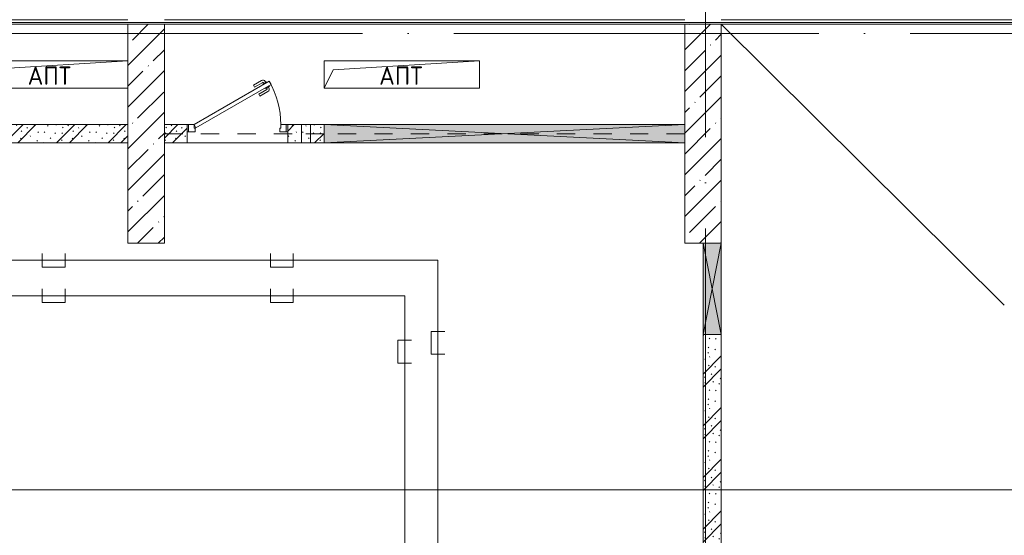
# Model space of a CAD drawing. Header units: millimetres. Extents: x -32229 to 169101, y -13689 to 125138.
# Tile 39 of 256: x -2375 to 8410, y 88551 to 94200. Entities that reach past the tile are written whole.
import ezdxf

# ---------------------------------------------------------------- set-up
doc = ezdxf.new("R2010")
doc.units = ezdxf.units.MM
doc.linetypes.add('3_ Штрих_ 1 х 1 мм', pattern=[400, 200, -200])
doc.linetypes.add('ADSK_Линия сетки', pattern=[5000, 4000, -500, 0, -500])
for name, color, linetype, lineweight in [('A-____-NOTE-TEXT', 5, 'Continuous', 18), ('A-DOOR-____-MCUT', 7, 'Continuous', 9), ('A-DOOR-____-OTLN', 7, 'Continuous', 18), ('A-DOOR-FRAM-MCUT', 7, 'Continuous', 9), ('A-FLOR-____-OTLN', 7, 'Continuous', 18), ('A-GENM-____-OTLN', 7, 'Continuous', 18), ('A-GLAZ-____-MCUT', 7, 'Continuous', 9), ('A-GLAZ-____-OTLN', 7, 'Continuous', 18), ('A-WALL-____-PATT', 7, 'Continuous', 40), ('I-WALL-____-MCUT', 7, 'Continuous', 40), ('M-EQPM-____-OTLN', 7, 'Continuous', 18), ('S-BEAM-____-OTLN', 7, 'Continuous', 18), ('S-COLS-____-MCUT', 7, 'Continuous', 40), ('S-COLS-____-OTLN', 7, 'Continuous', 18), ('S-GRID-____-OTLN', 7, 'Continuous', 9)]:
    doc.layers.add(name, color=color, linetype=linetype, lineweight=lineweight)
doc.layers.add('A-DETL-____-OTLN', color=7, linetype='Continuous', lineweight=9, true_color=0x00a600)
doc.styles.add('GOST Common', font='GOST_Common.ttf', dxfattribs={"height": 200})
pattern_1 = [(45, (0, 0), (-228.0985, 228.0985), []), (45, (228.1, 0), (-228.0985, 228.0985), [403.225, -80.645, 6.706, -73.939])]
pattern_2 = [(135, (300.56, 377.28), (-565.6854, 6e-14), [10, -790]), (135, (349.8, 474.73), (-565.6854, 6e-14), [10, -790]), (135, (423.93, 473.06), (-565.6854, 6e-14), [10, -790]), (135, (229.92, 447.9), (-565.6854, 6e-14), [10, -790]), (135, (155.08, 447.9), (-565.6854, 6e-14), [10, -790]), (135, (114.9, 369.03), (-565.6854, 6e-14), [10, -790]), (135, (132.43, 285.8), (-565.6854, 6e-14), [10, -790]), (135, (214.66, 322), (-565.6854, 6e-14), [10, -790]), (135, (198.16, 261.88), (-565.6854, 6e-14), [10, -790]), (135, (45.2, 272.9), (-565.6854, 6e-14), [10, -790]), (135, (42.32, 336.16), (-565.6854, 6e-14), [10, -790]), (135, (92.26, 192.24), (-565.6854, 6e-14), [10, -790]), (135, (7.07, 149.2), (-565.6854, 6e-14), [10, -790]), (135, (80.6, 95.1), (-565.6854, 6e-14), [10, -790]), (135, (79.53, 36.94), (-565.6854, 6e-14), [10, -790]), (135, (153.87, 74.56), (-565.6854, 6e-14), [10, -790]), (135, (228.35, 124.8), (-565.6854, 6e-14), [10, -790]), (135, (279.75, 180.4), (-565.6854, 6e-14), [10, -790]), (135, (282.9, 31.63), (-565.6854, 6e-14), [10, -790]), (135, (377.38, 53.45), (-565.6854, 6e-14), [10, -790]), (135, (352.28, 102.7), (-565.6854, 6e-14), [10, -790]), (135, (354.05, 0), (-565.6854, 6e-14), [10, -790]), (135, (553.23, 16.45), (-565.6854, 6e-14), [10, -790]), (135, (542.38, 63.45), (-565.6854, 6e-14), [10, -790]), (135, (536.58, 239.3), (-565.6854, 6e-14), [10, -790]), (135, (475.85, 203.9), (-565.6854, 6e-14), [10, -790]), (135, (475.85, 316.54), (-565.6854, 6e-14), [10, -790]), (135, (520.8, 408.7), (-565.6854, 6e-14), [10, -790]), (135, (551.1, 470.8), (-565.6854, 6e-14), [10, -790]), (135, (235.25, 537.93), (-565.6854, 6e-14), [10, -790]), (135, (407.25, 547.65), (-565.6854, 6e-14), [10, -790]), (135, (94.5, 558.6), (-565.6854, 6e-14), [10, -790]), (135, (46.4, 532.3), (-565.6854, 6e-14), [10, -790]), (135, (85.56, 465.04), (-565.6854, 6e-14), [10, -790]), (135, (355.53, 181.14), (-565.6854, 6e-14), [10, -790]), (135, (362.23, 243.6), (-565.6854, 6e-14), [10, -790]), (135, (413.45, 344.1), (-565.6854, 6e-14), [10, -790]), (135, (286.3, 273.25), (-565.6854, 6e-14), [10, -790]), (135, (423.02, 263.72), (-565.6854, 6e-14), [10, -790]), (135, (162.94, 190.2), (-565.6854, 6e-14), [10, -790]), (135, (470.25, 120.93), (-565.6854, 6e-14), [10, -790]), (135, (484.48, 9.78), (-565.6854, 6e-14), [10, -790]), (45, (0, 212.13), (-565.6854, 0), []), (45, (212.13, 0), (-565.6854, 0), []), (45, (353.55, 0), (-565.6854, 0), []), (45, (0, 353.55), (-565.6854, 0), [])]

# ---------------------------------------------------------------- blocks, each defined once
blk = doc.blocks.new('АР_Дверь однопольная - 1100х2100h_техн_ помещ_-4753889--01 ЭМ')
at = {"layer": 'A-DOOR-____-MCUT', "color": 253, "lineweight": 13, "true_color": 0xaaaaaa}
for p, q in [((348, 575), (-475, 100)), ((-455, 65), (368, 540)), ((368, 540), (348, 575)), ((-475, 100), (-455, 65))]:
    blk.add_line(p, q, dxfattribs=at)
at = {"layer": 'A-DOOR-____-OTLN', "color": 253, "lineweight": 5, "true_color": 0xaaaaaa}
for p, q in [((175, 533), (264, 585)), ((188, 512), (277, 563)), ((322, 569), (279, 544)), ((279, 544), (283, 538)), ((290, 551), (284, 561)), ((311, 563), (305, 574)), ((326, 563), (322, 569)), ((188, 512), (175, 533)), ((233, 434), (322, 485)), ((233, 434), (245, 412)), ((245, 412), (334, 463)), ((307, 496), (303, 503)), ((350, 521), (307, 496)), ((318, 502), (324, 492)), ((339, 515), (345, 504)), ((346, 528), (350, 521))]:
    blk.add_line(p, q, dxfattribs=at)
for centre, radius, start, end in [((279, 559), 30, 30, 120), ((279, 559), 4.99, 30, 120), ((-475, 100), 950, 360, 30), ((319, 489), 4.99, 300, 30), ((319, 489), 30, 300, 30)]:
    blk.add_arc(centre, radius, start, end, dxfattribs=at)
at = {"layer": 'A-DOOR-FRAM-MCUT', "color": 253, "lineweight": 13, "true_color": 0xaaaaaa}
for p, q in [((-535, 100), (-550, 100)), ((-535, 20), (-550, 20)), ((-475, 100), (-535, 100)), ((-535, 100), (-535, 20)), ((-535, 20), (-465, 20)), ((-475, 60), (-475, 100)), ((-465, 60), (-475, 60)), ((-465, 20), (-465, 60)), ((475, 60), (465, 60)), ((465, 60), (465, 20)), ((465, 20), (535, 20)), ((535, 100), (475, 100)), ((475, 100), (475, 60)), ((535, 20), (535, 100)), ((535, 100), (550, 100)), ((535, 20), (550, 20))]:
    blk.add_line(p, q, dxfattribs=at)
blk = doc.blocks.new('АР_Отверстие прямоугольное - ОВ-3105294--01 ЭМ')
at = {"layer": 'A-GLAZ-____-OTLN', "lineweight": 13, "true_color": 0xf0f0f0}
blk.add_hatch(color=7, dxfattribs=at).paths.add_polyline_path([(-375, -100), (625, -100), (625, 100), (-375, 100)])
at = {"layer": 'A-GLAZ-____-MCUT', "color": 253, "lineweight": 13, "true_color": 0xaaaaaa}
for p, q in [((-375, 100), (-375, -100)), ((625, 100), (625, -100))]:
    blk.add_line(p, q, dxfattribs=at)
at = {"layer": 'A-GLAZ-____-OTLN', "color": 253, "lineweight": 5, "true_color": 0xaaaaaa}
for p, q in [((625, 100), (-375, -100)), ((-375, 100), (625, -100))]:
    blk.add_line(p, q, dxfattribs=at)
at = {"layer": 'A-GLAZ-____-OTLN', "color": 253, "lineweight": 13, "true_color": 0xaaaaaa}
for p, q in [((625, 100), (-375, 100)), ((-375, 100), (-375, -100)), ((625, -100), (625, 100)), ((-375, -100), (625, -100))]:
    blk.add_line(p, q, dxfattribs=at)
blk = doc.blocks.new('АР_Канал вертикальный прямоугольный - АПТ-6400479--01 ЭМ')
at = {"layer": 'M-EQPM-____-OTLN', "color": 253, "lineweight": 13, "true_color": 0xaaaaaa}
for p, q in [((850, 150), (-850, 150)), ((-850, 150), (-850, -150)), ((-850, -150), (-850, 150)), ((-850, 150), (850, 150)), ((-750, 50), (850, 150)), ((850, -150), (850, 150)), ((850, 150), (850, -150)), ((-850, -150), (-750, 50)), ((-850, -150), (850, -150)), ((850, -150), (-850, -150))]:
    blk.add_line(p, q, dxfattribs=at)
blk = doc.blocks.new('АР-Заполнение деф_ шва - Д_ш_-4429952--01 ЭМ')
at = {"layer": 'A-GENM-____-OTLN', "color": 253, "lineweight": 13, "true_color": 0xaaaaaa}
for p, q in [((0, 25), (5950, 25)), ((0, -25), (3395, -25)), ((3395, -25), (3995, -25)), ((3995, -25), (5950, -25))]:
    blk.add_line(p, q, dxfattribs=at)
blk = doc.blocks.new('АР-Заполнение деф_ шва - Д_ш_-4317194--01 ЭМ')
at = {"layer": 'A-GENM-____-OTLN', "color": 253, "lineweight": 13, "true_color": 0xaaaaaa}
for p, q in [((0, 25), (5700, 25)), ((0, -25), (5700, -25))]:
    blk.add_line(p, q, dxfattribs=at)
blk = doc.blocks.new('АР-Заполнение деф_ шва - Д_ш_-4317092--01 ЭМ')
at = {"layer": 'A-GENM-____-OTLN', "color": 253, "lineweight": 13, "true_color": 0xaaaaaa}
for p, q in [((0, 25), (6375, 25)), ((0, -25), (6375, -25))]:
    blk.add_line(p, q, dxfattribs=at)
blk = doc.blocks.new('АР_Отверстие прямоугольное - ОВВ-4840358--01 ЭМ')
at = {"layer": 'A-GLAZ-____-OTLN', "lineweight": 13, "true_color": 0xf0f0f0}
blk.add_hatch(color=7, dxfattribs=at).paths.add_polyline_path([(-1850, 100), (-1850, -100), (2100, -100), (2100, 100), (-1464, 100)])
at = {"layer": 'A-GLAZ-____-MCUT', "color": 253, "lineweight": 13, "true_color": 0xaaaaaa}
for p, q in [((-1850, 100), (-1850, -100)), ((2100, 100), (2100, -100))]:
    blk.add_line(p, q, dxfattribs=at)
at = {"layer": 'A-GLAZ-____-OTLN', "color": 253, "lineweight": 5, "true_color": 0xaaaaaa}
for p, q in [((2100, 100), (-1850, -100)), ((-1850, 100), (2100, -100))]:
    blk.add_line(p, q, dxfattribs=at)
at = {"layer": 'A-GLAZ-____-OTLN', "color": 253, "lineweight": 13, "true_color": 0xaaaaaa}
for p, q in [((2100, 100), (-1850, 100)), ((-1850, 100), (-1850, -100)), ((2100, -100), (2100, 100)), ((-1850, -100), (2100, -100))]:
    blk.add_line(p, q, dxfattribs=at)
blk = doc.blocks.new('АР_Перемычка - 200_Уx2_75x5__Оп_250-0_75x5_-7326061--01 ЭМ')
at = {"layer": 'S-BEAM-____-OTLN', "color": 9, "linetype": '3_ Штрих_ 1 х 1 мм', "lineweight": 15, "true_color": 0xc4c4c4}
for p, q in [((-1975, 100), (-1975, -100)), ((2225, 100), (2225, -100)), ((-1975, 0), (1975, 0)), ((1975, 0), (2225, 0))]:
    blk.add_line(p, q, dxfattribs=at)
blk = doc.blocks.new('АР_Перемычка - 200_Уx2_75x5__250-250-V83--01 ЭМ')
at = {"layer": 'S-BEAM-____-OTLN', "color": 9, "linetype": '3_ Штрих_ 1 х 1 мм', "lineweight": 15, "true_color": 0xc4c4c4}
for p, q in [((-800, 100), (-800, -100)), ((800, 100), (800, -100)), ((-800, 0), (800, 0))]:
    blk.add_line(p, q, dxfattribs=at)
blk = doc.blocks.new('Наметкина 10_РД_АР_П_отсоединено_rvt-1--01 ЭМ')
at = {"layer": 'A-WALL-____-PATT', "lineweight": 5, "true_color": 0xaaaaaa}
h = blk.add_hatch(dxfattribs=at)
h.set_pattern_fill('FP_6', color=253, style=0, pattern_type=2)
h.set_pattern_definition(pattern_2)
h.paths.add_polyline_path([(-5507, 92850), (-1190, 92850), (-1190, 93050), (-7140, 93050), (-7140, 92850), (-6510, 92850)])
h = blk.add_hatch(dxfattribs=at)
h.set_pattern_fill('FP_6', color=253, style=0, pattern_type=2)
h.set_pattern_definition(pattern_2)
h.paths.add_polyline_path([(960, 92850), (960, 93050), (560, 93050), (560, 92850)])
h.paths.add_polyline_path([(-540, 92850), (-540, 93050), (-790, 93050), (-790, 92850)])
h = blk.add_hatch(dxfattribs=at)
h.set_pattern_fill('FP_6', color=253, style=0, pattern_type=2)
h.set_pattern_definition(pattern_2)
h.paths.add_polyline_path([(5310, 88100), (5310, 90750), (5110, 90750), (5110, 88100)])
at = {"layer": 'S-COLS-____-OTLN', "lineweight": 5, "true_color": 0xaaaaaa}
h = blk.add_hatch(dxfattribs=at)
h.set_pattern_fill('FP_1', color=253, style=0, pattern_type=2)
h.set_pattern_definition(pattern_1)
h.paths.add_polyline_path([(-790, 91750), (-790, 94150), (-1190, 94150), (-1190, 91750)])
h = blk.add_hatch(dxfattribs=at)
h.set_pattern_fill('FP_1', color=253, style=0, pattern_type=2)
h.set_pattern_definition(pattern_1)
h.paths.add_polyline_path([(5310, 91750), (5310, 94150), (4910, 94150), (4910, 91750), (5110, 91750)])
at = {"layer": 'A-FLOR-____-OTLN', "color": 253, "lineweight": 13, "true_color": 0xaaaaaa}
for p, q in [((-19915, 94170), (24679, 94170)), ((-1190, 94150), (-3145, 94150)), ((4910, 94150), (-790, 94150)), ((4910, 93050), (4910, 94150)), ((8410, 91074), (5310, 94150)), ((5310, 94150), (11685, 94150)), ((560, 92850), (-540, 92850)), ((-540, 92850), (560, 92850)), ((4910, 91750), (4910, 92850))]:
    blk.add_line(p, q, dxfattribs=at)
at = {"layer": 'I-WALL-____-MCUT', "color": 253, "lineweight": 13, "true_color": 0xaaaaaa}
for p, q in [((-1190, 93050), (-7140, 93050)), ((-1190, 92850), (-1190, 93050)), ((-540, 93050), (-790, 93050)), ((-790, 93050), (-790, 92850)), ((-540, 92850), (-540, 93050)), ((960, 93050), (560, 93050)), ((560, 93050), (560, 92850)), ((4910, 93050), (960, 93050)), ((4910, 92850), (4910, 93050)), ((-7140, 92850), (-1190, 92850)), ((-790, 92850), (-540, 92850)), ((560, 92850), (960, 92850)), ((960, 92850), (4910, 92850)), ((5110, 91750), (5110, 90750)), ((5310, 91750), (5110, 91750)), ((5310, 90750), (5310, 91750)), ((5110, 90750), (5110, 88100)), ((5310, 88100), (5310, 90750))]:
    blk.add_line(p, q, dxfattribs=at)
at = {"layer": 'S-COLS-____-MCUT', "color": 253, "lineweight": 15, "true_color": 0xaaaaaa}
for p, q in [((-1190, 94150), (-1190, 93750)), ((-790, 94150), (-1190, 94150)), ((-790, 91750), (-790, 94150)), ((4910, 94150), (4910, 93050)), ((5310, 94150), (4910, 94150)), ((5310, 91750), (5310, 94150)), ((-1190, 93450), (-1190, 91750)), ((4910, 93050), (4910, 92850)), ((4910, 92850), (4910, 91750)), ((-1190, 91750), (-790, 91750)), ((4910, 91750), (5110, 91750)), ((5110, 91750), (5310, 91750))]:
    blk.add_line(p, q, dxfattribs=at)
at = {"layer": 'A-DOOR-____-OTLN', "color": 253, "lineweight": 13, "true_color": 0xaaaaaa}
blk.add_blockref('АР_Дверь однопольная - 1100х2100h_техн_ помещ_-4753889--01 ЭМ', (10, 92950), dxfattribs=at)
at = {"layer": 'A-GENM-____-OTLN', "color": 253, "lineweight": 13, "true_color": 0xaaaaaa}
for name, p in [('АР-Заполнение деф_ шва - Д_ш_-4429952--01 ЭМ', (-7140, 94175)), ('АР-Заполнение деф_ шва - Д_ш_-4317194--01 ЭМ', (-790, 94175)), ('АР-Заполнение деф_ шва - Д_ш_-4317092--01 ЭМ', (5310, 94175))]:
    blk.add_blockref(name, p, dxfattribs=at)
at = {"layer": 'A-GLAZ-____-OTLN', "color": 253, "lineweight": 13, "true_color": 0xaaaaaa}
for name, p, rotation in [('АР_Отверстие прямоугольное - ОВВ-4840358--01 ЭМ', (3060, 92950), 180), ('АР_Отверстие прямоугольное - ОВ-3105294--01 ЭМ', (5210, 91125), 89.99999999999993)]:
    blk.add_blockref(name, p, dxfattribs=dict(at, rotation=rotation))
at = {"layer": 'M-EQPM-____-OTLN', "color": 253, "lineweight": 13, "true_color": 0xaaaaaa}
for p in [(-2040, 93600), (1810, 93600)]:
    blk.add_blockref('АР_Канал вертикальный прямоугольный - АПТ-6400479--01 ЭМ', p, dxfattribs=at)
at = {"layer": 'S-BEAM-____-OTLN', "color": 253, "lineweight": 13, "true_color": 0xaaaaaa}
blk.add_blockref('АР_Перемычка - 200_Уx2_75x5__250-250-V83--01 ЭМ', (10, 92950), dxfattribs=at)
at = {"layer": 'S-BEAM-____-OTLN', "color": 253, "lineweight": 13, "true_color": 0xaaaaaa, "rotation": 180}
blk.add_blockref('АР_Перемычка - 200_Уx2_75x5__Оп_250-0_75x5_-7326061--01 ЭМ', (2935, 92950), dxfattribs=at)
at = {"layer": 'A-____-NOTE-TEXT', "color": 253, "lineweight": 5, "true_color": 0xaaaaaa, "char_height": 200, "width": 609.28, "attachment_point": 1, "style": 'GOST Common'}
for insert in [(-2288, 93687), (1562, 93687)]:
    blk.add_mtext('АПТ', dxfattribs=dict(at, insert=insert))

msp = doc.modelspace()

# ---------------------------------------------------------------- linework, layer by layer
at = {"layer": 'A-DETL-____-OTLN', "color": 36, "true_color": 0x804000}
for p, q in [((-2128.7, 91640), (-2128.7, 91490)), ((-1878.7, 91490), (-1878.7, 91640)), ((371.3, 91640), (371.3, 91490)), ((621.3, 91490), (621.3, 91640)), ((2205.3, 91565), (-5334.7, 91565)), ((-2128.7, 91490), (-1878.7, 91490)), ((371.3, 91490), (621.3, 91490)), ((2205.3, 87725), (2205.3, 91565)), ((-2128.7, 91251.6), (-2128.7, 91101.6)), ((-1878.7, 91101.6), (-1878.7, 91251.6)), ((371.3, 91251.6), (371.3, 91101.6)), ((621.3, 91101.6), (621.3, 91251.6)), ((-5631.6, 91176.6), (1843.1, 91176.6)), ((1843.1, 91176.6), (1843.1, 87562.6)), ((-2128.7, 91101.6), (-1878.7, 91101.6)), ((371.3, 91101.6), (621.3, 91101.6)), ((2280.3, 90785.3), (2130.3, 90785.3)), ((2130.3, 90785.3), (2130.3, 90535.3)), ((1918.1, 90688.2), (1768.1, 90688.2)), ((1768.1, 90688.2), (1768.1, 90438.2)), ((2130.3, 90535.3), (2280.3, 90535.3)), ((1768.1, 90438.2), (1918.1, 90438.2))]:
    msp.add_line(p, q, dxfattribs=at)
at = {"layer": 'A-DETL-____-OTLN', "color": 5, "true_color": 0x0000ff}
msp.add_line((9609.5, 89047.9), (-10902, 89047.9), dxfattribs=at)
at = {"layer": 'S-GRID-____-OTLN', "color": 253, "linetype": 'ADSK_Линия сетки', "true_color": 0xaaaaaa}
for p, q in [((5135.3, -12088.9), (5135.3, 125138.4)), ((131381.2, 94050), (-30593.4, 94050))]:
    msp.add_line(p, q, dxfattribs=at)

# ---------------------------------------------------------------- block references
at = {"lineweight": 5}
msp.add_blockref('Наметкина 10_РД_АР_П_отсоединено_rvt-1--01 ЭМ', (0, 0), dxfattribs=at)

doc.saveas('drawing.dxf')
